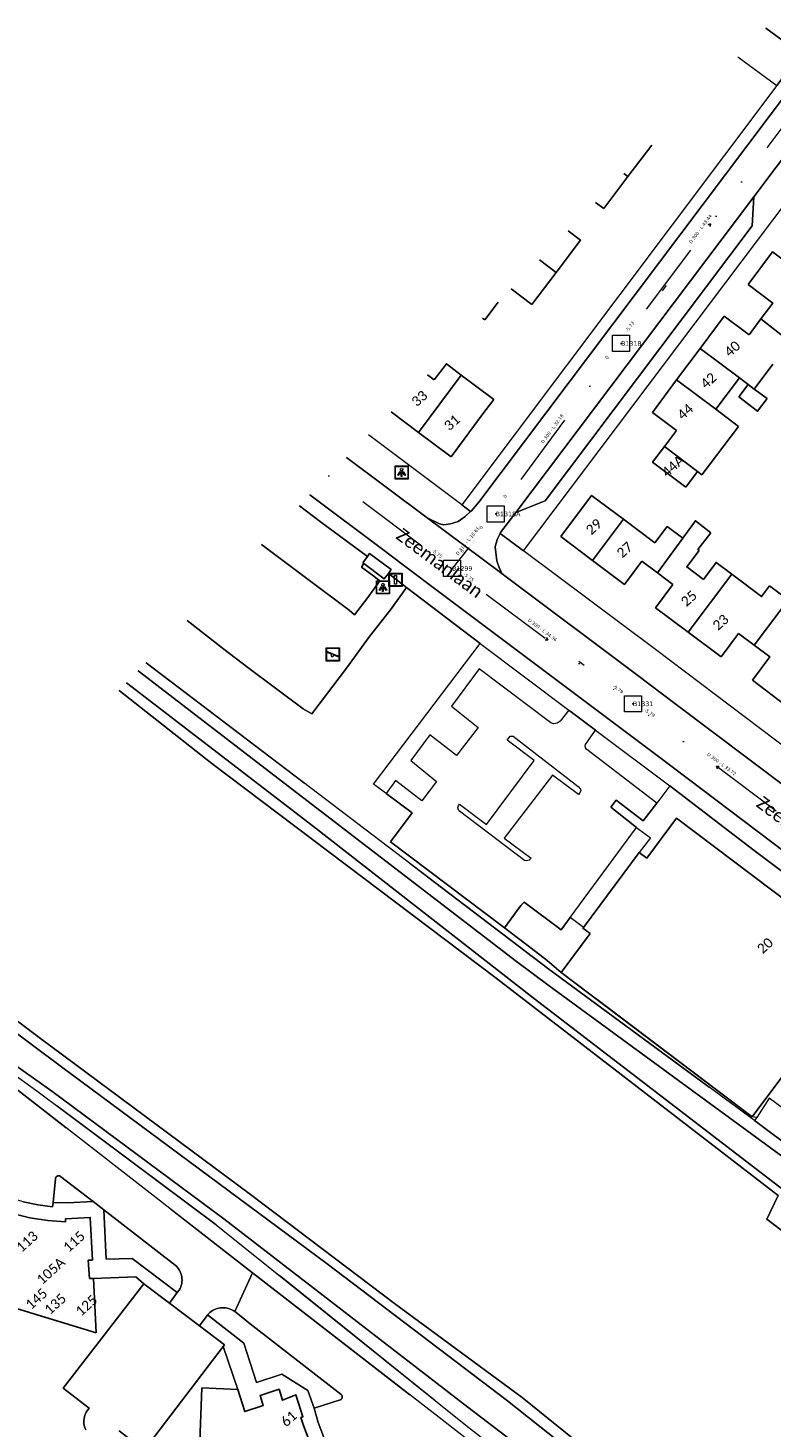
# Model space of a CAD drawing. Header units: metres. Extents: x 113074 to 114313, y 482627 to 483855.
# Tile 36 of 78: x 113258 to 113371, y 483577 to 483790. Entities that reach past the tile are written whole.
import ezdxf
from ezdxf.enums import TextEntityAlignment as Align

# ---------------------------------------------------------------- set-up
doc = ezdxf.new("R2010")
doc.units = ezdxf.units.M
doc.header["$MEASUREMENT"] = 0
doc.linetypes.add('DGN Style 2', pattern=[50.429501, 30.257701, -20.1718])
doc.linetypes.add('DGN Style 6', pattern=[30.473618, 0.016022, -6.408752, 11.215317, -6.408752, 0.016022, -6.408752])
for name, color, linetype, lineweight in [('BGT-Lijnen - BTD BEGROEID TERREINDEEL (v)', 94, 'Continuous', 13), ('BGT-Lijnen - BTD Groenvoorziening  bodembedekkers (v)', 94, 'Continuous', 13), ('BGT-Lijnen - BTD Groenvoorziening  bosplantsoen (v)', 94, 'Continuous', 13), ('BGT-Lijnen - BTD Groenvoorziening  gras- en kruidachtigen (v)', 94, 'Continuous', 13), ('BGT-Lijnen - BTD Groenvoorziening  heesters (v)', 94, 'Continuous', 13), ('BGT-Lijnen - Huisnummer overig (t)', 252, 'Continuous', 13), ('BGT-Lijnen - ORL Straatnaam (t)', 7, 'Continuous', 13), ('BGT-Lijnen - OTD Onverhard (v)', 7, 'Continuous', 13), ('BGT-Lijnen - OTD Open verharding  beton element (v)', 7, 'Continuous', 13), ('BGT-Lijnen - OTD Open verharding  tegels (v)', 7, 'Continuous', 13), ('BGT-Lijnen - OTD Open verharding (v)', 7, 'Continuous', 13), ('BGT-Lijnen - OWT Oever_ slootkant (v)', 4, 'Continuous', 13), ('BGT-Lijnen - PAL Afsluitpaal (p)', 7, 'Continuous', 13), ('BGT-Lijnen - PND grondvlak pand (v_mv)', 1, 'Continuous', 13), ('BGT-Lijnen - STM Lichtpunt (p)', 7, 'Continuous', 13), ('BGT-Lijnen - STM Speelvoorziening (p)', 7, 'Continuous', 13), ('BGT-Lijnen - WGD Parkeervlak (v)', 7, 'Continuous', 13), ('BGT-Lijnen - WGD Rijbaan - Lokale weg (v)', 7, 'Continuous', 13), ('BGT-Lijnen - WGD Voetpad (v)', 7, 'Continuous', 13), ('BGT-Lijnen - WTD Waterloop  sloot (v)', 4, 'Continuous', 13), ('Riolering - BOBs', 7, 'Continuous', 13), ('Riolering - Gemengd riool', 7, 'Continuous', 13), ('Riolering - KNOOP_NUMMER', 7, 'Continuous', 13), ('Riolering - KNOOP_RIOOLPUT', 7, 'Continuous', 13), ('Riolering - Leidingtekst', 7, 'Continuous', 13), ('Riolering - Level 63', 7, 'Continuous', 13), ('Riolering - Stroomrichting', 7, 'Continuous', 13)]:
    doc.layers.add(name, color=color, linetype=linetype, lineweight=lineweight)
doc.styles.add('Style-Calibri', font='calibri.ttf')
doc.styles.add('Style-Verdana', font='verdana.ttf')

# ---------------------------------------------------------------- blocks, each defined once
blk = doc.blocks.new('STM Lichtpunt')
at = {"layer": 'BGT-Lijnen - STM Lichtpunt (p)', "color": 31, "lineweight": 13}
blk.add_circle((0, 42), 20.6, dxfattribs=at)
for points in [[(-100, 100), (100, 100), (100, -100), (-100, -100)], [(-93, 93), (92, 93), (92, -92), (-93, -92)], [(-25, 16), (-15, 10), (-51, -47), (-60, -41)], [(-7, 6), (4, 6), (4, -61), (-7, -61)], [(15, 10), (24, 16), (59, -42), (49, -47)]]:
    blk.add_3dface(points, dxfattribs=at)
blk = doc.blocks.new('STM Speelvoorziening')
at = {"layer": 'BGT-Lijnen - STM Speelvoorziening (p)', "color": 30, "lineweight": 13, "flags": 128}
for points in [[(-93, -87), (-93, 88)], [(-88, 93), (88, 93)], [(-77, 28), (-17, 4)], [(-73, 40), (76, -20)], [(92, 88), (92, -87)], [(88, -92), (-88, -92)], [(11, -7), (71, -31)]]:
    blk.add_lwpolyline(points, dxfattribs=at)
at = {"layer": 'BGT-Lijnen - STM Speelvoorziening (p)', "color": 30, "lineweight": 13, "extrusion": (0, 0, -1)}
for centre, start, end in [((88, 88), 360, 90), ((-88, 88), 90, 180), ((88, -87), 270, 0), ((-88, -87), 180, 270)]:
    blk.add_arc(centre, 4.32, start, end, dxfattribs=at)
at = {"layer": 'BGT-Lijnen - STM Speelvoorziening (p)', "color": 30, "lineweight": 13}
for centre, radius, start, end in [((-76, 34), 6.15, 59.2233, 256.9778), ((-8, -13), 20.1, 118.3273, 269.9999), ((-8, -13), 20.1, 270, 17.8725), ((73, -26), 6.08, 246.3332, 69.8668)]:
    blk.add_arc(centre, radius, start, end, dxfattribs=at)
blk.add_3dface([(-100, 100), (100, 100), (100, -100), (-100, -100)], dxfattribs=at)
blk = doc.blocks.new('PAL Afsluitpaal')
at = {"layer": 'BGT-Lijnen - PAL Afsluitpaal (p)', "color": 253, "lineweight": 13, "flags": 128}
for points in [[(-93, -87), (-93, 88)], [(-88, 93), (88, 93)], [(92, 88), (92, -87)], [(88, -92), (-88, -92)]]:
    blk.add_lwpolyline(points, dxfattribs=at)
at = {"layer": 'BGT-Lijnen - PAL Afsluitpaal (p)', "color": 253, "lineweight": 13, "extrusion": (0, 0, -1)}
for centre, start, end in [((88, 88), 360, 90), ((-88, 88), 90, 180), ((88, -87), 270, 0), ((-88, -87), 180, 270)]:
    blk.add_arc(centre, 4.32, start, end, dxfattribs=at)
at = {"layer": 'BGT-Lijnen - PAL Afsluitpaal (p)', "color": 253, "lineweight": 13}
for points in [[(-100, 100), (100, 100), (100, -100), (-100, -100)], [(-16, 67), (14, 67), (14, -66), (-16, -66)]]:
    blk.add_3dface(points, dxfattribs=at)
blk = doc.blocks.new('rioput')
at = {"layer": 'Riolering - Level 63', "linetype": 'Continuous', "lineweight": 13}
blk.add_3dface([(-1.29, 1.24), (1.29, 1.24), (1.29, -1.24), (-1.29, -1.24)], dxfattribs=at)

msp = doc.modelspace()

# ---------------------------------------------------------------- linework, layer by layer
at = {"layer": 'BGT-Lijnen - BTD BEGROEID TERREINDEEL (v)', "linetype": 'DGN Style 2', "lineweight": 13, "flags": 128}
for points in [[(113286.63, 483608.07), (113259.34, 483628.46), (113231.81, 483648.32)], [(113239.94, 483641.43), (113256.92, 483628.2), (113292.17, 483600.78)], [(113262.2, 483615.09), (113261.82, 483611.48), (113264.04, 483611.41)], [(113262.21, 483615.17), (113262.2, 483615.13), (113262.2, 483615.09)], [(113262.23, 483615.24), (113262.22, 483615.21), (113262.21, 483615.17)], [(113262.27, 483615.32), (113262.25, 483615.28), (113262.23, 483615.24)], [(113262.32, 483615.38), (113262.29, 483615.35), (113262.27, 483615.32)], [(113262.38, 483615.44), (113262.35, 483615.41), (113262.32, 483615.38)], [(113262.45, 483615.48), (113262.41, 483615.46), (113262.38, 483615.44)], [(113262.52, 483615.52), (113262.48, 483615.5), (113262.45, 483615.48)], [(113262.6, 483615.54), (113262.56, 483615.53), (113262.52, 483615.52)], [(113262.68, 483615.54), (113262.64, 483615.54), (113262.6, 483615.54)], [(113262.76, 483615.53), (113262.72, 483615.54), (113262.68, 483615.54)], [(113262.84, 483615.51), (113262.8, 483615.53), (113262.76, 483615.53)], [(113262.91, 483615.48), (113262.88, 483615.5), (113262.84, 483615.51)], [(113262.98, 483615.43), (113262.95, 483615.46), (113262.91, 483615.48)], [(113264.04, 483611.41), (113267.91, 483611.61), (113262.98, 483615.43)], [(113269.54, 483610.36), (113269.91, 483602.87), (113273.84, 483602.98)], [(113280.4, 483601.95), (113269.54, 483610.36)], [(113359.56, 483550.36), (113324.87, 483577.42), (113286.63, 483608.07)], [(113273.84, 483602.98), (113280.71, 483597.78), (113281.01, 483598.17)], [(113280.76, 483601.58), (113280.59, 483601.77), (113280.4, 483601.95)], [(113267.99, 483599.94), (113268.4, 483591.66), (113253.95, 483596.05)], [(113275.61, 483599.11), (113274.42, 483600.17), (113267.99, 483599.94)], [(113281.06, 483601.15), (113280.92, 483601.37), (113280.76, 483601.58)], [(113281.28, 483600.68), (113281.18, 483600.92), (113281.06, 483601.15)], [(113281.4, 483600.17), (113281.35, 483600.43), (113281.28, 483600.68)], [(113281.44, 483599.65), (113281.43, 483599.91), (113281.4, 483600.17)], [(113292.17, 483600.78), (113320.08, 483579.12), (113340.09, 483563.53)], [(113267.34, 483580.2), (113263.38, 483583.25), (113275.61, 483599.11)], [(113281.01, 483598.17), (113281.14, 483598.4), (113281.24, 483598.64)], [(113281.24, 483598.64), (113281.32, 483598.88), (113281.39, 483599.14)], [(113281.39, 483599.14), (113281.43, 483599.39), (113281.44, 483599.65)], [(113285.66, 483594.73), (113285.48, 483594.56), (113285.31, 483594.37)], [(113285.31, 483594.37), (113290.85, 483590.09), (113292.79, 483584.11)], [(113286.08, 483595.03), (113285.86, 483594.89), (113285.66, 483594.73)], [(113286.53, 483595.26), (113286.3, 483595.16), (113286.08, 483595.03)], [(113287.02, 483595.41), (113286.77, 483595.35), (113286.53, 483595.26)], [(113287.52, 483595.48), (113287.27, 483595.45), (113287.02, 483595.41)], [(113288.03, 483595.46), (113287.78, 483595.48), (113287.52, 483595.48)], [(113288.53, 483595.35), (113288.29, 483595.42), (113288.03, 483595.46)], [(113289.01, 483595.17), (113288.77, 483595.27), (113288.53, 483595.35)], [(113289.45, 483594.91), (113289.23, 483595.05), (113289.01, 483595.17)], [(113291.37, 483593.39), (113290.92, 483593.75), (113289.45, 483594.91)], [(113305.63, 483582.29), (113291.37, 483593.39)], [(113287.72, 483589.56), (113275.69, 483573.83), (113271.86, 483576.76)], [(113284.43, 483583.3), (113289.91, 483583.05), (113287.72, 483589.56)], [(113292.79, 483584.11), (113296.6, 483585.37), (113300.55, 483582.87)], [(113286.6, 483574.56), (113284.08, 483573.77), (113284.43, 483583.3)], [(113300.55, 483582.87), (113301.52, 483580.18), (113305.49, 483581.45)], [(113305.49, 483581.45), (113305.53, 483581.47), (113305.56, 483581.49)], [(113305.56, 483581.49), (113305.6, 483581.51), (113305.63, 483581.54)], [(113305.69, 483582.23), (113305.66, 483582.26), (113305.63, 483582.29)], [(113305.63, 483581.54), (113305.66, 483581.57), (113305.69, 483581.6)], [(113305.74, 483582.16), (113305.72, 483582.2), (113305.69, 483582.23)], [(113305.69, 483581.6), (113305.72, 483581.64), (113305.74, 483581.67)], [(113305.77, 483582.08), (113305.76, 483582.12), (113305.74, 483582.16)], [(113305.74, 483581.67), (113305.76, 483581.71), (113305.78, 483581.75)], [(113305.8, 483582), (113305.79, 483582.04), (113305.77, 483582.08)], [(113305.78, 483581.75), (113305.79, 483581.79), (113305.8, 483581.83)], [(113305.8, 483581.92), (113305.8, 483581.96), (113305.8, 483582)], [(113305.8, 483581.83), (113305.8, 483581.87), (113305.8, 483581.92)], [(113266.52, 483578.37), (113266.55, 483578.63), (113266.6, 483578.88)], [(113266.6, 483578.88), (113266.67, 483579.13), (113266.77, 483579.36)], [(113266.77, 483579.36), (113266.88, 483579.59), (113267.02, 483579.81)], [(113267.02, 483579.81), (113267.17, 483580.01), (113267.34, 483580.2)], [(113266.53, 483577.86), (113266.51, 483578.12), (113266.52, 483578.37)], [(113266.63, 483577.36), (113266.57, 483577.61), (113266.53, 483577.86)], [(113266.82, 483576.89), (113266.72, 483577.12), (113266.63, 483577.36)]]:
    msp.add_lwpolyline(points, dxfattribs=at)
at = {"layer": 'BGT-Lijnen - BTD Groenvoorziening  bodembedekkers (v)', "linetype": 'DGN Style 2', "lineweight": 13, "flags": 128}
for points in [[(113302.49, 483714.98), (113299.28, 483717.4)], [(113308.92, 483708.76), (113309.62, 483709.69), (113302.49, 483714.98)], [(113293.52, 483711.51), (113300.63, 483706.2), (113306.86, 483701.52)], [(113308.72, 483708.09), (113309.09, 483708.63), (113308.92, 483708.76)], [(113310.89, 483706.48), (113310.6, 483706.73), (113308.72, 483708.09)], [(113309.68, 483703.46), (113311.53, 483706.01), (113310.89, 483706.48)], [(113306.86, 483701.52), (113307.69, 483700.84), (113309.68, 483703.46)]]:
    msp.add_lwpolyline(points, dxfattribs=at)
at = {"layer": 'BGT-Lijnen - BTD Groenvoorziening  bosplantsoen (v)', "linetype": 'DGN Style 2', "lineweight": 13, "flags": 128}
for points in [[(113326.76, 483696.49), (113315.59, 483705.01), (113313.13, 483701.6)], [(113287.78, 483695.62), (113282.23, 483699.95)], [(113313.13, 483701.6), (113309.93, 483697.55), (113306.44, 483692.73)], [(113299.85, 483686.55), (113291.47, 483692.8), (113287.78, 483695.62)], [(113312.47, 483673.66), (113310.55, 483675.06), (113326.76, 483696.49)], [(113275.98, 483693.54), (113318.77, 483660.97), (113337.23, 483646.93)], [(113306.44, 483692.73), (113301.18, 483685.78), (113299.85, 483686.55)], [(113313.16, 483666.32), (113316.44, 483670.71), (113312.47, 483673.66)], [(113334.55, 483650.14), (113330.49, 483653.25), (113313.16, 483666.32)], [(113339.11, 483646.47), (113336.99, 483648.25), (113334.55, 483650.14)], [(113337.23, 483646.93), (113368.49, 483623.94), (113368.83, 483624.41)], [(113368.83, 483624.41), (113368.12, 483624.49), (113339.11, 483646.47)], [(113374.24, 483624.74), (113370.74, 483627.35), (113368.83, 483624.41)], [(113368.83, 483624.41), (113368.49, 483623.94), (113374.95, 483619.14)]]:
    msp.add_lwpolyline(points, dxfattribs=at)
at = {"layer": 'BGT-Lijnen - BTD Groenvoorziening  gras- en kruidachtigen (v)', "linetype": 'DGN Style 2', "lineweight": 13, "flags": 128}
msp.add_lwpolyline([(113372.08, 483612.53), (113370.39, 483608.95), (113381.91, 483600.11)], dxfattribs=at)
at = {"layer": 'BGT-Lijnen - BTD Groenvoorziening  heesters (v)', "linetype": 'DGN Style 2', "lineweight": 13, "flags": 128}
for points in [[(113371.89, 483781.3), (113375.52, 483786.14), (113370.24, 483790.06)], [(113365.96, 483785.68), (113371.89, 483781.3)]]:
    msp.add_lwpolyline(points, dxfattribs=at)
at = {"layer": 'BGT-Lijnen - ORL Straatnaam (t)', "linetype": 'Continuous', "lineweight": 13, "flags": 128}
for points in [[(113354.5, 483750.1), (113355.1, 483750.9)], [(113341.77, 483693.8), (113342.57, 483693.2)]]:
    msp.add_lwpolyline(points, dxfattribs=at)
at = {"layer": 'BGT-Lijnen - OTD Onverhard (v)', "linetype": 'Continuous', "lineweight": 13, "flags": 128}
for points in [[(113329.21, 483645.61), (113285.97, 483678.22), (113271.88, 483689.35)], [(113237.03, 483653.67), (113259.7, 483636.58), (113291.85, 483612.69)], [(113370.39, 483608.95), (113372.08, 483612.53), (113329.21, 483645.61)], [(113291.85, 483612.69), (113313.75, 483596.1), (113333.16, 483581.84)], [(113382.71, 483599.49), (113381.91, 483600.11), (113370.39, 483608.95)], [(113333.16, 483581.84), (113364.78, 483556.29), (113367.12, 483558.96)]]:
    msp.add_lwpolyline(points, dxfattribs=at)
at = {"layer": 'BGT-Lijnen - OTD Open verharding  beton element (v)', "linetype": 'Continuous', "lineweight": 13, "flags": 128}
for points in [[(113309.97, 483710.16), (113309.62, 483709.69), (113308.92, 483708.76)], [(113308.92, 483708.76), (113309.09, 483708.63), (113312.2, 483706.3)], [(113313.25, 483707.7), (113309.97, 483710.16)], [(113312.2, 483706.3), (113312.82, 483707.13), (113313.25, 483707.7)]]:
    msp.add_lwpolyline(points, dxfattribs=at)
at = {"layer": 'BGT-Lijnen - OTD Open verharding  tegels (v)', "linetype": 'Continuous', "lineweight": 13, "flags": 128}
for points in [[(113300.63, 483706.2), (113293.52, 483711.51)], [(113309.09, 483708.63), (113308.72, 483708.09), (113310.6, 483706.73)], [(113312.82, 483707.13), (113312.2, 483706.3), (113309.09, 483708.63)], [(113307.69, 483700.84), (113306.86, 483701.52), (113300.63, 483706.2)], [(113310.6, 483706.73), (113310.89, 483706.48), (113311.53, 483706.01)], [(113313.13, 483701.6), (113315.59, 483705.01), (113312.82, 483707.13)], [(113311.53, 483706.01), (113309.68, 483703.46), (113307.69, 483700.84)], [(113282.23, 483699.95), (113287.78, 483695.62)], [(113306.44, 483692.73), (113309.93, 483697.55), (113313.13, 483701.6)], [(113287.78, 483695.62), (113291.47, 483692.8), (113299.85, 483686.55)], [(113299.85, 483686.55), (113301.18, 483685.78), (113306.44, 483692.73)]]:
    msp.add_lwpolyline(points, dxfattribs=at)
at = {"layer": 'BGT-Lijnen - OTD Open verharding (v)', "linetype": 'Continuous', "lineweight": 13, "flags": 128}
for points in [[(113326.63, 483692.62), (113322.4, 483686.93), (113326.47, 483683.72)], [(113337.99, 483684.27), (113337.53, 483684.42), (113326.63, 483692.62)], [(113344.34, 483683.31), (113340.27, 483686.36), (113338.92, 483684.68)], [(113326.47, 483683.72), (113323.17, 483679.45), (113319.12, 483682.57)], [(113338.92, 483684.68), (113338.5, 483684.38), (113337.99, 483684.27)], [(113342.73, 483680.85), (113342.8, 483681.12), (113344.34, 483683.31)], [(113319.12, 483682.57), (113316.21, 483678.68), (113320.13, 483675.48)], [(113327.72, 483668.93), (113334.98, 483678.69), (113330.88, 483681.75)], [(113330.88, 483681.75), (113331.36, 483682.37), (113331.82, 483682.37)], [(113331.82, 483682.37), (113341.69, 483674.74), (113342.05, 483674.32)], [(113343.01, 483680.34), (113342.81, 483680.61), (113342.73, 483680.85)], [(113351.56, 483669.53), (113353.62, 483672.22), (113343.01, 483680.34)], [(113341.75, 483673.53), (113337.78, 483676.44), (113330.43, 483666.89)], [(113313.91, 483675.65), (113312.47, 483673.66), (113316.44, 483670.71)], [(113320.13, 483675.48), (113317.92, 483672.57), (113313.91, 483675.65)], [(113342.05, 483674.32), (113342.08, 483674.13)], [(113355.62, 483674.82), (113353.62, 483672.22), (113351.56, 483669.53)], [(113368.42, 483665.02), (113355.62, 483674.82)], [(113342.08, 483674.13), (113341.92, 483673.76), (113341.75, 483673.53)], [(113351.56, 483669.53), (113347.46, 483672.65), (113346.63, 483671.58)], [(113346.63, 483671.58), (113347.46, 483672.65), (113351.56, 483669.53)], [(113316.44, 483670.71), (113313.16, 483666.32), (113330.49, 483653.25)], [(113323.49, 483671.13), (113323.36, 483671.47), (113323.49, 483671.83)], [(113323.49, 483671.83), (113323.65, 483672.04), (113327.72, 483668.93)], [(113333.5, 483663.48), (113323.65, 483670.96), (113323.49, 483671.13)], [(113340.48, 483654.81), (113350.53, 483668.52), (113346.63, 483671.58)], [(113346.63, 483671.58), (113350.53, 483668.52), (113352.66, 483666.93)], [(113352.1, 483663.85), (113356.64, 483669.92), (113385.75, 483647.97)], [(113330.43, 483666.89), (113334.51, 483663.81), (113334.23, 483663.53)], [(113352.66, 483666.93), (113350.98, 483664.69), (113352.1, 483663.85)], [(113390.05, 483648.13), (113390.25, 483648.62), (113368.42, 483665.02)], [(113334.23, 483663.53), (113333.84, 483663.41), (113333.5, 483663.48)], [(113330.49, 483653.25), (113332.95, 483656.62), (113333.45, 483657.15)], [(113333.45, 483657.15), (113332.95, 483656.62), (113330.49, 483653.25)], [(113333.45, 483657.15), (113339.12, 483652.96), (113340.48, 483654.81)], [(113340.48, 483654.81), (113339.12, 483652.96), (113333.45, 483657.15)], [(113330.49, 483653.25), (113334.55, 483650.14), (113336.99, 483648.25)], [(113342.4, 483653.21), (113342.47, 483653.3), (113340.48, 483654.81)], [(113343.52, 483652.37), (113342.4, 483653.21)], [(113336.99, 483648.25), (113339.11, 483646.47), (113343.52, 483652.37)], [(113292.17, 483600.78), (113256.92, 483628.2), (113239.94, 483641.43)], [(113261.75, 483610.84), (113261.82, 483611.48), (113262.2, 483615.09)], [(113262.2, 483615.09), (113262.2, 483615.13), (113262.21, 483615.17)], [(113262.21, 483615.17), (113262.22, 483615.21), (113262.23, 483615.24)], [(113262.23, 483615.24), (113262.25, 483615.28), (113262.27, 483615.32)], [(113262.27, 483615.32), (113262.29, 483615.35), (113262.32, 483615.38)], [(113262.32, 483615.38), (113262.35, 483615.41), (113262.38, 483615.44)], [(113262.38, 483615.44), (113262.41, 483615.46), (113262.45, 483615.48)], [(113262.45, 483615.48), (113262.48, 483615.5), (113262.52, 483615.52)], [(113262.52, 483615.52), (113262.56, 483615.53), (113262.6, 483615.54)], [(113262.6, 483615.54), (113262.64, 483615.54), (113262.68, 483615.54)], [(113262.68, 483615.54), (113262.72, 483615.54), (113262.76, 483615.53)], [(113262.76, 483615.53), (113262.8, 483615.53), (113262.84, 483615.51)], [(113262.84, 483615.51), (113262.88, 483615.5), (113262.91, 483615.48)], [(113262.91, 483615.48), (113262.95, 483615.46), (113262.98, 483615.43)], [(113262.98, 483615.43), (113267.91, 483611.61), (113269.54, 483610.36)], [(113259.51, 483611.13), (113257.3, 483611.6), (113255.14, 483612.25)], [(113257.3, 483611.6), (113259.51, 483611.13), (113261.75, 483610.84)], [(113261.82, 483611.48), (113261.75, 483610.84), (113259.51, 483611.13)], [(113267.91, 483611.61), (113264.04, 483611.41), (113261.82, 483611.48)], [(113269.91, 483602.87), (113269.54, 483610.36), (113267.91, 483611.61)], [(113255.67, 483609.81), (113258.32, 483609.14), (113261.02, 483608.73)], [(113261.02, 483608.73), (113263.74, 483608.55), (113263.72, 483609.01)], [(113263.72, 483609.01), (113267.49, 483609.22), (113267.83, 483602.73)], [(113269.54, 483610.36), (113280.4, 483601.95), (113280.59, 483601.77)], [(113267.83, 483602.73), (113267.18, 483602.7), (113267.36, 483599.93)], [(113280.71, 483597.78), (113273.84, 483602.98), (113269.91, 483602.87)], [(113267.36, 483599.93), (113267.99, 483599.94), (113274.42, 483600.17)], [(113274.42, 483600.17), (113275.61, 483599.11), (113279.53, 483596.19)], [(113280.59, 483601.77), (113280.76, 483601.58), (113280.92, 483601.37)], [(113280.92, 483601.37), (113281.06, 483601.15), (113281.18, 483600.92)], [(113281.18, 483600.92), (113281.28, 483600.68), (113281.35, 483600.43)], [(113281.35, 483600.43), (113281.4, 483600.17), (113281.43, 483599.91)], [(113281.43, 483599.91), (113281.44, 483599.65), (113281.43, 483599.39)], [(113289.23, 483595.05), (113289.45, 483594.91), (113292.17, 483600.78)], [(113292.17, 483600.78), (113289.45, 483594.91), (113290.92, 483593.75)], [(113320.08, 483579.12), (113292.17, 483600.78)], [(113275.61, 483599.11), (113263.38, 483583.25), (113267.34, 483580.2)], [(113284.08, 483592.73), (113279.53, 483596.19), (113275.61, 483599.11)], [(113279.53, 483596.19), (113280.71, 483597.78)], [(113280.71, 483597.78), (113279.53, 483596.19), (113284.08, 483592.73)], [(113281.14, 483598.4), (113281.01, 483598.17), (113280.71, 483597.78)], [(113281.32, 483598.88), (113281.24, 483598.64), (113281.14, 483598.4)], [(113281.43, 483599.39), (113281.39, 483599.14), (113281.32, 483598.88)], [(113285.27, 483594.32), (113285.24, 483594.27), (113284.08, 483592.73)], [(113284.08, 483592.73), (113285.24, 483594.27), (113285.27, 483594.32)], [(113285.27, 483594.32), (113285.31, 483594.37), (113285.48, 483594.56)], [(113290.85, 483590.09), (113285.31, 483594.37), (113285.27, 483594.32)], [(113285.48, 483594.56), (113285.66, 483594.73), (113285.86, 483594.89)], [(113285.86, 483594.89), (113286.08, 483595.03), (113286.3, 483595.16)], [(113286.3, 483595.16), (113286.53, 483595.26), (113286.77, 483595.35)], [(113286.77, 483595.35), (113287.02, 483595.41), (113287.27, 483595.45)], [(113287.27, 483595.45), (113287.52, 483595.48), (113287.78, 483595.48)], [(113287.78, 483595.48), (113288.03, 483595.46), (113288.29, 483595.42)], [(113288.29, 483595.42), (113288.53, 483595.35), (113288.77, 483595.27)], [(113288.77, 483595.27), (113289.01, 483595.17), (113289.23, 483595.05)], [(113290.92, 483593.75), (113291.37, 483593.39), (113305.63, 483582.29)], [(113284.08, 483592.73), (113287.91, 483589.81), (113287.72, 483589.56)], [(113287.72, 483589.56), (113287.91, 483589.81), (113284.08, 483592.73)], [(113271.86, 483576.76), (113275.69, 483573.83), (113287.72, 483589.56)], [(113287.72, 483589.56), (113289.91, 483583.05), (113290.98, 483579.68)], [(113296.6, 483585.37), (113292.79, 483584.11), (113290.85, 483590.09)], [(113301.52, 483580.18), (113300.55, 483582.87), (113296.6, 483585.37)], [(113293.32, 483582.14), (113296.21, 483583.08), (113296.73, 483581.41)], [(113290.98, 483579.68), (113293.8, 483580.63), (113293.32, 483582.14)], [(113296.73, 483581.41), (113298.75, 483582.23), (113299.83, 483578.91)], [(113305.49, 483581.45), (113301.52, 483580.18), (113302.14, 483578)], [(113305.56, 483581.49), (113305.53, 483581.47), (113305.49, 483581.45)], [(113305.63, 483581.54), (113305.6, 483581.51), (113305.56, 483581.49)], [(113305.63, 483582.29), (113305.66, 483582.26), (113305.69, 483582.23)], [(113305.69, 483581.6), (113305.66, 483581.57), (113305.63, 483581.54)], [(113305.69, 483582.23), (113305.72, 483582.2), (113305.74, 483582.16)], [(113305.74, 483581.67), (113305.72, 483581.64), (113305.69, 483581.6)], [(113305.74, 483582.16), (113305.76, 483582.12), (113305.77, 483582.08)], [(113305.78, 483581.75), (113305.76, 483581.71), (113305.74, 483581.67)], [(113305.77, 483582.08), (113305.79, 483582.04), (113305.8, 483582)], [(113305.8, 483581.83), (113305.79, 483581.79), (113305.78, 483581.75)], [(113305.8, 483582), (113305.8, 483581.96), (113305.8, 483581.92)], [(113305.8, 483581.92), (113305.8, 483581.87), (113305.8, 483581.83)], [(113266.6, 483578.88), (113266.55, 483578.63), (113266.52, 483578.37)], [(113266.77, 483579.36), (113266.67, 483579.13), (113266.6, 483578.88)], [(113267.02, 483579.81), (113266.88, 483579.59), (113266.77, 483579.36)], [(113267.34, 483580.2), (113267.17, 483580.01), (113267.02, 483579.81)], [(113299.83, 483578.91), (113299.51, 483578.8), (113299.91, 483577.58)], [(113302.14, 483578), (113301.52, 483580.18)], [(113335.93, 483558.77), (113340.09, 483563.53), (113320.08, 483579.12)], [(113266.52, 483578.37), (113266.51, 483578.12), (113266.53, 483577.86)], [(113266.53, 483577.86), (113266.57, 483577.61), (113266.63, 483577.36)], [(113266.63, 483577.36), (113266.72, 483577.12), (113266.82, 483576.89)], [(113299.91, 483577.58), (113300.35, 483576.37), (113300.83, 483575.18)], [(113303.92, 483573.83), (113302.94, 483575.88), (113302.14, 483578)], [(113302.14, 483578), (113302.94, 483575.88), (113303.92, 483573.83)]]:
    msp.add_lwpolyline(points, dxfattribs=at)
at = {"layer": 'BGT-Lijnen - OWT Oever_ slootkant (v)', "linetype": 'Continuous', "lineweight": 13, "flags": 128}
for points in [[(113318.77, 483660.97), (113275.98, 483693.54)], [(113274.78, 483692.32), (113296.92, 483675.31), (113332.3, 483648.1)], [(113271.88, 483689.35), (113285.97, 483678.22)], [(113334.85, 483642.62), (113301.43, 483668.67), (113272.98, 483690.47)], [(113285.97, 483678.22), (113329.21, 483645.61), (113372.08, 483612.53)], [(113368.49, 483623.94), (113337.23, 483646.93), (113318.77, 483660.97)], [(113291.85, 483612.69), (113259.7, 483636.58), (113237.03, 483653.67)], [(113235.81, 483652.42), (113241.02, 483648.57), (113263.09, 483632.11)], [(113287.81, 483609.01), (113261.64, 483628.38), (113232.52, 483649.04)], [(113231.81, 483648.32), (113259.34, 483628.46)], [(113332.3, 483648.1), (113337.29, 483644.44), (113373.01, 483618.26)], [(113372.99, 483613.3), (113334.85, 483642.62)], [(113263.09, 483632.11), (113303.51, 483602.13), (113330.95, 483581.3)], [(113259.34, 483628.46), (113286.63, 483608.07), (113324.87, 483577.42)], [(113375.89, 483618.28), (113374.95, 483619.14), (113368.49, 483623.94)], [(113333.16, 483581.84), (113313.75, 483596.1), (113291.85, 483612.69)], [(113361.43, 483552.49), (113324.89, 483580.38), (113287.81, 483609.01)], [(113330.95, 483581.3), (113349.6, 483566.52), (113363.9, 483555.29)], [(113363.9, 483555.29), (113364.78, 483556.29), (113333.16, 483581.84)], [(113324.87, 483577.42), (113359.56, 483550.36), (113361.43, 483552.49)]]:
    msp.add_lwpolyline(points, dxfattribs=at)
at = {"layer": 'BGT-Lijnen - PND grondvlak pand (v_mv)', "linetype": 'Continuous', "lineweight": 25, "flags": 128}
for points in [[(113348.64, 483767.94), (113349.24, 483767.48), (113352.86, 483772.27)], [(113345.56, 483762.62), (113349.24, 483767.48), (113348.64, 483767.94)], [(113344.34, 483763.54), (113345.56, 483762.62)], [(113338.34, 483752.91), (113342.03, 483757.82), (113340.14, 483759.24)], [(113377.02, 483751.66), (113371.22, 483756.01), (113367.51, 483751.06)], [(113338.34, 483752.91), (113335.81, 483754.81)], [(113335.81, 483754.81), (113338.34, 483752.91)], [(113334.64, 483748), (113338.34, 483752.91)], [(113367.51, 483751.06), (113371.27, 483748.24), (113369.46, 483745.83)], [(113331.48, 483750.38), (113334.64, 483748)], [(113327.5, 483745.68), (113329.38, 483748.18), (113329.36, 483748.2)], [(113329.36, 483748.2), (113329.38, 483748.18)], [(113329.38, 483748.18), (113329.54, 483748.39)], [(113327.15, 483745.94), (113327.5, 483745.68)], [(113367.66, 483743.42), (113363.9, 483746.23), (113360.21, 483741.31)], [(113374.17, 483742.15), (113369.46, 483745.83), (113367.66, 483743.42)], [(113369.46, 483745.83), (113374.17, 483742.15), (113376.04, 483744.65)], [(113366.19, 483736.87), (113360.21, 483741.31), (113356.64, 483736.54)], [(113360.21, 483741.31), (113366.19, 483736.87), (113367.52, 483735.88)], [(113323.91, 483737.29), (113321.64, 483739.01), (113319.8, 483736.57)], [(113367.52, 483735.88), (113368.46, 483735.17), (113371.27, 483738.93)], [(113313.22, 483731.68), (113317.41, 483728.56), (113323.91, 483737.29)], [(113323.91, 483737.29), (113317.41, 483728.56), (113322.36, 483724.87)], [(113319.8, 483736.57), (113318.76, 483737.35)], [(113328.84, 483733.57), (113326.06, 483735.67), (113323.91, 483737.29)], [(113356.64, 483736.54), (113352.96, 483731.62), (113356.62, 483728.87)], [(113356.64, 483736.54), (113362.61, 483732.08), (113366.19, 483736.87)], [(113366.06, 483729.49), (113362.61, 483732.08), (113356.64, 483736.54)], [(113368.46, 483735.17), (113367.52, 483735.88), (113366.11, 483733.96)], [(113366.11, 483733.96), (113368.96, 483731.79), (113370.4, 483733.72)], [(113370.4, 483733.72), (113368.46, 483735.17)], [(113322.36, 483724.87), (113327.05, 483731.18), (113328.84, 483733.57)], [(113356.62, 483728.87), (113354.8, 483726.45), (113359.81, 483722.64)], [(113359.81, 483722.64), (113360.48, 483722.14), (113366.06, 483729.49)], [(113354.8, 483726.45), (113353, 483724.03), (113358.03, 483720.26)], [(113358.03, 483720.26), (113359.81, 483722.64), (113354.8, 483726.45)], [(113348.57, 483715.36), (113343.73, 483719), (113339.02, 483712.72)], [(113339.02, 483712.72), (113343.86, 483709.08), (113348.57, 483715.36)], [(113353.36, 483711.77), (113348.57, 483715.36), (113343.86, 483709.08)], [(113361.87, 483713.28), (113359.5, 483715.14), (113357.6, 483712.47)], [(113357.6, 483712.47), (113355.22, 483714.25), (113353.36, 483711.77)], [(113360.06, 483710.62), (113359.86, 483710.77), (113361.87, 483713.28)], [(113351.36, 483708.98), (113353.72, 483707.21), (113357.6, 483712.47)], [(113357.6, 483712.47), (113353.72, 483707.21), (113356.08, 483705.44)], [(113360.72, 483706.2), (113358.18, 483708.11), (113360.06, 483710.62)], [(113343.86, 483709.08), (113348.71, 483705.45), (113351.36, 483708.98)], [(113365.04, 483707), (113362.66, 483708.79), (113360.72, 483706.2)], [(113358.43, 483698.18), (113365.04, 483707)], [(113365.04, 483707), (113358.43, 483698.18), (113363.42, 483694.44)], [(113370.79, 483705.24), (113369.56, 483703.61), (113365.04, 483707)], [(113356.08, 483705.44), (113353.45, 483701.92), (113358.43, 483698.18)], [(113372.34, 483701.39), (113373.63, 483703.11), (113370.79, 483705.24)], [(113373.63, 483703.11), (113372.34, 483701.39), (113368.45, 483696.21)], [(113368.45, 483696.21), (113372.34, 483701.39)], [(113363.42, 483694.44), (113366.08, 483697.99), (113368.45, 483696.21)], [(113368.18, 483690.89), (113373.13, 483687.17), (113380.08, 483696.45)], [(113368.45, 483696.21), (113370.83, 483694.43), (113368.18, 483690.89)], [(113385.75, 483647.97), (113356.64, 483669.92), (113352.1, 483663.85)], [(113352.1, 483663.85), (113350.98, 483664.69), (113342.47, 483653.3)], [(113342.47, 483653.3), (113342.4, 483653.21), (113343.52, 483652.37)], [(113343.52, 483652.37), (113339.11, 483646.47), (113368.12, 483624.49)], [(113368.12, 483624.49), (113372.37, 483630.15), (113372.68, 483630.57)], [(113261.02, 483608.73), (113258.32, 483609.14), (113255.67, 483609.81)], [(113263.72, 483609.01), (113263.74, 483608.55), (113261.02, 483608.73)], [(113267.83, 483602.73), (113267.49, 483609.22), (113263.72, 483609.01)], [(113267.36, 483599.93), (113267.18, 483602.7), (113267.83, 483602.73)], [(113268.4, 483591.66), (113267.99, 483599.94), (113267.36, 483599.93)], [(113253.44, 483593.81), (113253.95, 483596.05), (113268.4, 483591.66)], [(113284.43, 483583.3), (113284.08, 483573.77), (113286.6, 483574.56)], [(113290.98, 483579.68), (113289.91, 483583.05), (113284.43, 483583.3)], [(113296.73, 483581.41), (113296.21, 483583.08), (113293.32, 483582.14)], [(113293.32, 483582.14), (113293.8, 483580.63), (113290.98, 483579.68)], [(113299.83, 483578.91), (113298.75, 483582.23), (113296.73, 483581.41)], [(113299.91, 483577.58), (113299.51, 483578.8), (113299.83, 483578.91)], [(113300.83, 483575.18), (113300.35, 483576.37), (113299.91, 483577.58)]]:
    msp.add_lwpolyline(points, dxfattribs=at)
at = {"layer": 'BGT-Lijnen - WGD Parkeervlak (v)', "linetype": 'Continuous', "lineweight": 13, "flags": 128}
for points in [[(113368.37, 483764.4), (113332.19, 483716.41), (113336.65, 483718.16)], [(113336.65, 483718.16), (113368.16, 483759.99), (113368.37, 483764.4)]]:
    msp.add_lwpolyline(points, dxfattribs=at)
at = {"layer": 'BGT-Lijnen - WGD Rijbaan - Lokale weg (v)', "linetype": 'Continuous', "lineweight": 13, "flags": 128}
for points in [[(113377.66, 483785.81), (113326.55, 483717.98), (113325.44, 483716.66)], [(113368.37, 483764.4), (113381.98, 483782.45), (113377.66, 483785.81)], [(113329.89, 483713.37), (113332.19, 483716.41), (113368.37, 483764.4)], [(113330.07, 483707.14), (113318.74, 483715.56), (113306.47, 483724.77)], [(113300.9, 483719.07), (113301.29, 483718.78)], [(113301.29, 483718.78), (113311.38, 483711.23), (113311.79, 483710.92)], [(113320.61, 483714.66), (113318.74, 483715.56), (113330.07, 483707.14)], [(113324.51, 483715.77), (113323.43, 483715.04), (113322.26, 483714.67)], [(113325.44, 483716.66), (113325.32, 483716.55), (113324.51, 483715.77)], [(113322.26, 483714.67), (113321.25, 483714.52), (113320.61, 483714.66)], [(113329.35, 483712.28), (113329.82, 483713.22), (113329.89, 483713.37)], [(113311.79, 483710.92), (113315.13, 483708.38), (113320.65, 483704.24)], [(113329.29, 483709.03), (113329.06, 483711.19), (113329.35, 483712.28)], [(113330.07, 483707.14), (113329.65, 483708.01), (113329.29, 483709.03)], [(113350.56, 483691.78), (113330.73, 483706.59), (113330.07, 483707.14)], [(113320.65, 483704.24), (113354.08, 483679.12), (113373.19, 483664.71)], [(113373.55, 483674.41), (113356.58, 483687.22), (113350.56, 483691.78)]]:
    msp.add_lwpolyline(points, dxfattribs=at)
at = {"layer": 'BGT-Lijnen - WGD Voetpad (v)', "linetype": 'Continuous', "lineweight": 13, "flags": 128}
for points in [[(113370.24, 483790.06), (113375.52, 483786.14)], [(113375.52, 483786.14), (113371.89, 483781.3), (113323.99, 483717.55)], [(113325.44, 483716.66), (113326.55, 483717.98), (113377.66, 483785.81)], [(113381.98, 483782.45), (113368.37, 483764.4), (113368.16, 483759.99)], [(113329.82, 483713.22), (113333.38, 483710.56), (113378.44, 483770.34)], [(113368.16, 483759.99), (113336.65, 483718.16), (113332.19, 483716.41)], [(113323.99, 483717.55), (113309.81, 483728.19)], [(113306.47, 483724.77), (113318.74, 483715.56), (113320.61, 483714.66)], [(113311.38, 483711.23), (113301.29, 483718.78), (113300.9, 483719.07)], [(113299.28, 483717.4), (113302.49, 483714.98), (113309.62, 483709.69)], [(113324.51, 483715.77), (113325.32, 483716.55), (113323.99, 483717.55)], [(113323.99, 483717.55), (113325.32, 483716.55), (113325.44, 483716.66)], [(113322.26, 483714.67), (113323.43, 483715.04), (113324.51, 483715.77)], [(113332.19, 483716.41), (113329.89, 483713.37), (113329.82, 483713.22)], [(113320.61, 483714.66), (113321.25, 483714.52), (113322.26, 483714.67)], [(113333.38, 483710.56), (113329.82, 483713.22), (113329.35, 483712.28)], [(113315.13, 483708.38), (113311.79, 483710.92), (113311.38, 483711.23)], [(113329.35, 483712.28), (113329.06, 483711.19), (113329.29, 483709.03)], [(113378.55, 483676.59), (113353.42, 483695.58), (113333.38, 483710.56)], [(113309.62, 483709.69), (113309.97, 483710.16), (113313.25, 483707.7)], [(113354.08, 483679.12), (113320.65, 483704.24), (113315.13, 483708.38)], [(113329.29, 483709.03), (113329.65, 483708.01), (113330.07, 483707.14)], [(113313.25, 483707.7), (113312.82, 483707.13), (113315.59, 483705.01)], [(113330.07, 483707.14), (113330.73, 483706.59), (113350.56, 483691.78)], [(113315.59, 483705.01), (113326.76, 483696.49), (113340.27, 483686.36)], [(113350.56, 483691.78), (113356.58, 483687.22), (113373.55, 483674.41)], [(113340.27, 483686.36), (113344.34, 483683.31), (113355.62, 483674.82)], [(113373.19, 483664.71), (113354.08, 483679.12)], [(113355.62, 483674.82), (113368.42, 483665.02), (113390.25, 483648.62)]]:
    msp.add_lwpolyline(points, dxfattribs=at)
at = {"layer": 'BGT-Lijnen - WTD Waterloop  sloot (v)', "linetype": 'Continuous', "lineweight": 13, "flags": 128}
for points in [[(113296.92, 483675.31), (113274.78, 483692.32)], [(113272.98, 483690.47), (113301.43, 483668.67)], [(113337.29, 483644.44), (113332.3, 483648.1), (113296.92, 483675.31)], [(113301.43, 483668.67), (113334.85, 483642.62)], [(113232.52, 483649.04), (113261.64, 483628.38)], [(113303.51, 483602.13), (113263.09, 483632.11), (113241.02, 483648.57)], [(113334.85, 483642.62), (113372.99, 483613.3), (113374.32, 483613.97)], [(113374.57, 483616.52), (113373.01, 483618.26), (113337.29, 483644.44)], [(113261.64, 483628.38), (113287.81, 483609.01), (113324.89, 483580.38)], [(113349.6, 483566.52), (113330.95, 483581.3), (113303.51, 483602.13)], [(113324.89, 483580.38), (113361.43, 483552.49)]]:
    msp.add_lwpolyline(points, dxfattribs=at)
at = {"layer": 'Riolering - Gemengd riool', "color": 94, "linetype": 'DGN Style 6', "lineweight": 13, "flags": 128}
for points in [[(113348.2, 483742.1), (113374.2, 483776.9)], [(113329.14, 483716.17), (113348.2, 483742.1)], [(113303.74, 483721.98), (113322.5, 483707.9)], [(113329.14, 483716.17), (113322.5, 483707.9)], [(113322.5, 483707.9), (113350, 483687.3)], [(113377, 483667.1), (113350, 483687.3)]]:
    msp.add_lwpolyline(points, dxfattribs=at)
at = {"layer": 'Riolering - KNOOP_RIOOLPUT', "color": 7, "linetype": 'Continuous', "lineweight": 13}
for p in [(113348.2, 483742.1), (113329.14, 483716.17), (113322.5, 483707.9), (113350, 483687.3)]:
    msp.add_point(p, dxfattribs=at)
at = {"layer": 'Riolering - Stroomrichting', "color": 30, "linetype": 'Continuous', "lineweight": 25, "flags": 128}
for points in [[(113361.43, 483760.14), (113361.8, 483760.3)], [(113361.75, 483759.9), (113361.8, 483760.3)], [(113336.65, 483697.05), (113337.05, 483697)], [(113336.89, 483697.37), (113337.05, 483697)], [(113363.1, 483677.75), (113362.7, 483677.8)], [(113362.86, 483677.43), (113362.7, 483677.8)]]:
    msp.add_lwpolyline(points, dxfattribs=at)

# ---------------------------------------------------------------- block references
at = {"layer": 'BGT-Lijnen - PAL Afsluitpaal (p)', "color": 1, "linetype": 'Continuous', "lineweight": 13, "xscale": 0.01, "yscale": 0.01}
msp.add_blockref('PAL Afsluitpaal', (113313.9, 483706.15), dxfattribs=at)
at = {"layer": 'BGT-Lijnen - STM Lichtpunt (p)', "color": 7, "linetype": 'Continuous', "lineweight": 13, "xscale": 0.01, "yscale": 0.01}
for p in [(113314.84, 483722.48), (113312, 483705)]:
    msp.add_blockref('STM Lichtpunt', p, dxfattribs=at)
at = {"layer": 'BGT-Lijnen - STM Speelvoorziening (p)', "color": 7, "linetype": 'Continuous', "lineweight": 13, "xscale": 0.01, "yscale": 0.01}
msp.add_blockref('STM Speelvoorziening', (113304.38, 483694.81), dxfattribs=at)
at = {"layer": 'Riolering - Level 63', "linetype": 'Continuous', "lineweight": 13}
for p in [(113348.2, 483742.1), (113329.14, 483716.17), (113322.5, 483707.9), (113350, 483687.3)]:
    msp.add_blockref('rioput', p, dxfattribs=at)

# ---------------------------------------------------------------- texts
at = {"layer": 'BGT-Lijnen - Huisnummer overig (t)', "linetype": 'Continuous', "lineweight": 13, "style": 'Style-Calibri'}
for s, p in [('40', (113365.11, 483741.29)), ('42', (113361.49, 483736.46)), ('33', (113317.54, 483733.74)), ('44', (113357.95, 483731.72)), ('31', (113322.48, 483730.07)), ('44A', (113356.1, 483723.46)), ('29', (113344.06, 483714.23)), ('27', (113348.75, 483710.72)), ('25', (113358.52, 483703.33)), ('23', (113363.34, 483699.71)), ('20', (113370.1, 483650.54)), ('113', (113257.85, 483605.54)), ('115', (113265.01, 483605.54)), ('105A', (113261.48, 483601.08)), ('145', (113259.29, 483596.83)), ('135', (113262.15, 483596.05)), ('125', (113266.9, 483595.83)), ('61', (113297.67, 483578.61))]:
    msp.add_text(s, height=1.5, rotation=41.85, dxfattribs=at).set_placement(p, align=Align.MIDDLE_CENTER)
at = {"layer": 'BGT-Lijnen - ORL Straatnaam (t)', "color": 7, "linetype": 'Continuous', "lineweight": 13, "style": 'Style-Calibri'}
for rotation, p in [(323.3244, (113320.64, 483708.71)), (323.0046, (113375.41, 483667.93))]:
    msp.add_text('Zeemanlaan', height=2, rotation=rotation, dxfattribs=at).set_placement(p, align=Align.MIDDLE_CENTER)
at = {"layer": 'Riolering - BOBs', "color": 7, "linetype": 'Continuous', "lineweight": 13, "style": 'Style-Verdana'}
for s, rotation, p in [('-5.73', 53.2418, (113349.74, 483744.5)), ('0', 53.683, (113346.27, 483739.82)), ('0', 53.683, (113330.77, 483718.72)), ('0', 51.2216, (113327.12, 483713.97)), ('-5.75', 323.11, (113320.1, 483709.95)), ('0', 51.2216, (113324.23, 483710.38)), ('-5.75', 323.1702, (113324.9, 483706.35)), ('-5.79', 323.1702, (113347.6, 483689.35)), ('-5.79', 323.2017, (113352.4, 483685.75))]:
    msp.add_text(s, height=0.5, rotation=rotation, dxfattribs=at).set_placement(p, align=Align.CENTER)
at = {"layer": 'Riolering - KNOOP_NUMMER', "color": 7, "linetype": 'Continuous', "lineweight": 13, "style": 'Style-Verdana'}
for s, p in [('B1318', (113348.2, 483742.1)), ('B1318A', (113329.14, 483716.17)), ('B1299', (113322.5, 483707.9)), ('B1331', (113350, 483687.3))]:
    msp.add_text(s, height=0.7, dxfattribs=at).set_placement(p, align=Align.MIDDLE_LEFT)
at = {"layer": 'Riolering - Leidingtekst', "color": 7, "linetype": 'Continuous', "lineweight": 13, "style": 'Style-Verdana'}
for s, rotation, p in [('D 300 - L 43.44', 53.2356, (113360.46, 483759.35)), ('D 300 - L 32.18', 53.6863, (113337.94, 483728.98)), ('D 315 - L 10.61', 51.2263, (113325.07, 483711.9)), ('D 300 - L 34.36', 323.1635, (113336.1, 483698.34)), ('D 300 - L 33.72', 323.1981, (113363.35, 483677.94))]:
    msp.add_text(s, height=0.5, rotation=rotation, dxfattribs=at).set_placement(p, align=Align.CENTER)

doc.saveas('drawing.dxf')
